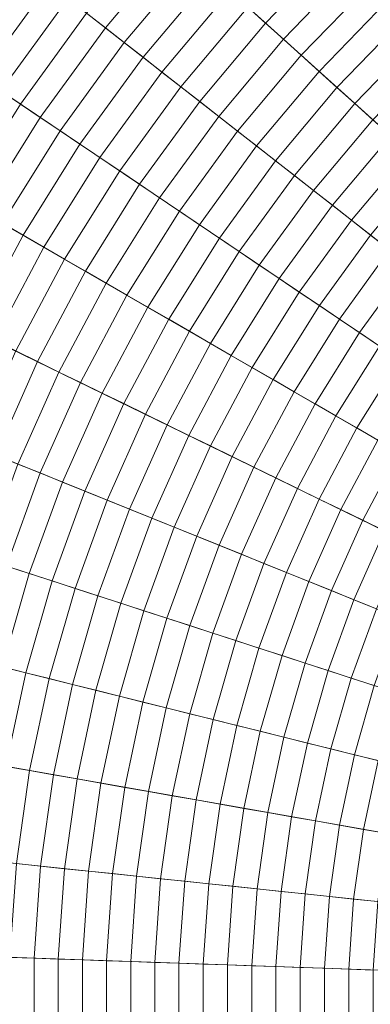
# Model space of a CAD drawing. Header units: centimetres. Extents: x -3.01 to 4.18, y -6.48 to 0.72.
# Tile 182 of 256: x -1 to -0.58, y -2.88 to -1.72. Entities that reach past the tile are written whole.
import ezdxf

# ---------------------------------------------------------------- set-up
doc = ezdxf.new("R2010")
doc.units = ezdxf.units.CM
doc.header["$LTSCALE"] = 2.54
doc.layers.add('Lucido design-1', color=7, linetype='Continuous')

# ---------------------------------------------------------------- blocks, each defined once
blk = doc.blocks.new('Gruppo-1')
at = {"color": 142, "linetype": 'Continuous', "lineweight": 9}
for points in [[(-0.4056, 0.5783, -13.7023), (-0.6444, 0.5007, -13.7023), (0.5856, -2.8789, -13.7023), (0.5858, -2.8788, -13.7023)], [(-0.6444, 0.5007, -13.7023), (-0.8773, 0.4066, -13.7023), (0.5855, -2.8789, -13.7023), (0.5856, -2.8789, -13.7023)], [(-0.8773, 0.4066, -13.7023), (-1.1031, 0.2965, -13.7023), (0.5853, -2.879, -13.7023), (0.5855, -2.8789, -13.7023)], [(-1.1031, 0.2965, -13.7023), (-1.3206, 0.1709, -13.7023), (0.5852, -2.8791, -13.7023), (0.5853, -2.879, -13.7023)], [(-1.3206, 0.1709, -13.7023), (-1.5289, 0.0305, -13.7023), (0.5851, -2.8791, -13.7023), (0.5852, -2.8791, -13.7023)], [(-1.5289, 0.0305, -13.7023), (-1.7268, -0.1242, -13.7023), (0.585, -2.8792, -13.7023), (0.5851, -2.8791, -13.7023)], [(-1.7268, -0.1242, -13.7023), (-1.9135, -0.2923, -13.7023), (0.5849, -2.8793, -13.7023), (0.585, -2.8792, -13.7023)], [(-1.9135, -0.2923, -13.7023), (-2.0879, -0.4729, -13.7023), (0.5848, -2.8795, -13.7023), (0.5849, -2.8793, -13.7023)], [(-2.0879, -0.4729, -13.7023), (-2.2494, -0.6654, -13.7023), (0.5847, -2.8796, -13.7023), (0.5848, -2.8795, -13.7023)], [(-2.2494, -0.6654, -13.7023), (-2.397, -0.8686, -13.7023), (0.5846, -2.8797, -13.7023), (0.5847, -2.8796, -13.7023)], [(-2.397, -0.8686, -13.7023), (-2.5301, -1.0816, -13.7023), (0.5845, -2.8798, -13.7023), (0.5846, -2.8797, -13.7023)], [(-2.5301, -1.0816, -13.7023), (-2.6481, -1.3034, -13.7023), (0.5844, -2.88, -13.7023), (0.5845, -2.8798, -13.7023)], [(-2.6481, -1.3034, -13.7023), (-2.7502, -1.5328, -13.7023), (0.5844, -2.8801, -13.7023), (0.5844, -2.88, -13.7023)], [(-2.7502, -1.5328, -13.7023), (-2.8361, -1.7689, -13.7023), (0.5843, -2.8802, -13.7023), (0.5844, -2.8801, -13.7023)], [(-1.0597, -1.5949, -16.6921), (-1.1454, -1.7128, -16.6921), (-1.0625, -1.7688, -16.6921), (-0.9809, -1.6565, -16.6921)], [(-0.8093, -1.6243, -12.842), (-0.8935, -1.7247, -12.842), (-0.9158, -1.7073, -12.8491), (-0.8303, -1.6053, -12.8491)], [(-0.6197, -1.632, -12.8078), (-0.7039, -1.7192, -12.8078), (-0.725, -1.7001, -12.8145), (-0.6394, -1.6115, -12.8145)], [(-0.7882, -1.6432, -12.835), (-0.8712, -1.7421, -12.835), (-0.8935, -1.7247, -12.842), (-0.8093, -1.6243, -12.842)], [(-0.6, -1.6524, -12.8013), (-0.6828, -1.7382, -12.8013), (-0.7039, -1.7192, -12.8078), (-0.6197, -1.632, -12.8078)], [(-0.9826, -1.6551, -12.8711), (-1.0643, -1.7675, -12.8711), (-1.0877, -1.7518, -12.8786), (-1.0048, -1.6377, -12.8786)], [(-0.7672, -1.6622, -12.828), (-0.8489, -1.7596, -12.828), (-0.8712, -1.7421, -12.835), (-0.7882, -1.6432, -12.835)], [(-0.9935, -1.6466, -15.0216), (-1.0758, -1.7598, -15.0216), (-1.0778, -1.7584, -15.01), (-0.9955, -1.645, -15.01)], [(-0.9917, -1.648, -15.0333), (-1.0739, -1.761, -15.0333), (-1.0758, -1.7598, -15.0216), (-0.9935, -1.6466, -15.0216)], [(-0.99, -1.6493, -15.0449), (-1.0721, -1.7622, -15.0449), (-1.0739, -1.761, -15.0333), (-0.9917, -1.648, -15.0333)], [(-0.9885, -1.6505, -15.0566), (-1.0705, -1.7633, -15.0566), (-1.0721, -1.7622, -15.0449), (-0.99, -1.6493, -15.0449)], [(-0.9871, -1.6516, -15.0683), (-1.069, -1.7644, -15.0683), (-1.0705, -1.7633, -15.0566), (-0.9885, -1.6505, -15.0566)], [(-0.9858, -1.6526, -15.08), (-1.0676, -1.7653, -15.08), (-1.069, -1.7644, -15.0683), (-0.9871, -1.6516, -15.0683)], [(-0.9846, -1.6535, -15.0918), (-1.0664, -1.7661, -15.0918), (-1.0676, -1.7653, -15.08), (-0.9858, -1.6526, -15.08)], [(-0.9835, -1.6544, -15.1035), (-1.0653, -1.7669, -15.1035), (-1.0664, -1.7661, -15.0918), (-0.9846, -1.6535, -15.0918)], [(-0.9826, -1.6551, -15.1153), (-1.0643, -1.7675, -15.1153), (-1.0653, -1.7669, -15.1035), (-0.9835, -1.6544, -15.1035)], [(-0.9818, -1.6557, -15.1271), (-1.0635, -1.7681, -15.1271), (-1.0643, -1.7675, -15.1153), (-0.9826, -1.6551, -15.1153)], [(-0.9604, -1.6725, -12.8637), (-1.0409, -1.7833, -12.8637), (-1.0643, -1.7675, -12.8711), (-0.9826, -1.6551, -12.8711)], [(-0.5802, -1.6729, -12.7948), (-0.6616, -1.7572, -12.7948), (-0.6828, -1.7382, -12.8013), (-0.6, -1.6524, -12.8013)], [(-0.9812, -1.6562, -15.1389), (-1.0628, -1.7685, -15.1389), (-1.0635, -1.7681, -15.1271), (-0.9818, -1.6557, -15.1271)], [(-0.9812, -1.6562, -15.139), (-1.0628, -1.7685, -15.139), (-1.0628, -1.7685, -15.1389), (-0.9812, -1.6562, -15.1389)], [(-0.9812, -1.6562, -15.1391), (-1.0628, -1.7685, -15.1391), (-1.0628, -1.7685, -15.139), (-0.9812, -1.6562, -15.139)], [(-0.9811, -1.6562, -15.1393), (-1.0628, -1.7686, -15.1393), (-1.0628, -1.7685, -15.1391), (-0.9812, -1.6562, -15.1391)], [(-0.9811, -1.6562, -15.1394), (-1.0628, -1.7686, -15.1394), (-1.0628, -1.7686, -15.1393), (-0.9811, -1.6562, -15.1393)], [(-0.9811, -1.6562, -15.1395), (-1.0627, -1.7686, -15.1395), (-1.0628, -1.7686, -15.1394), (-0.9811, -1.6562, -15.1394)], [(-0.9811, -1.6562, -15.1396), (-1.0627, -1.7686, -15.1396), (-1.0627, -1.7686, -15.1395), (-0.9811, -1.6562, -15.1395)], [(-0.9811, -1.6562, -15.1397), (-1.0627, -1.7686, -15.1397), (-1.0627, -1.7686, -15.1396), (-0.9811, -1.6562, -15.1396)], [(-0.9811, -1.6562, -15.1398), (-1.0627, -1.7686, -15.1398), (-1.0627, -1.7686, -15.1397), (-0.9811, -1.6562, -15.1397)], [(-0.9811, -1.6562, -15.1399), (-1.0627, -1.7686, -15.1399), (-1.0627, -1.7686, -15.1398), (-0.9811, -1.6562, -15.1398)], [(-0.9811, -1.6563, -15.14), (-1.0627, -1.7686, -15.14), (-1.0627, -1.7686, -15.1399), (-0.9811, -1.6562, -15.1399)], [(-0.9811, -1.6563, -15.1401), (-1.0627, -1.7686, -15.1401), (-1.0627, -1.7686, -15.14), (-0.9811, -1.6563, -15.14)], [(-0.9811, -1.6563, -15.1402), (-1.0627, -1.7686, -15.1402), (-1.0627, -1.7686, -15.1401), (-0.9811, -1.6563, -15.1401)], [(-0.9811, -1.6563, -15.1403), (-1.0627, -1.7686, -15.1403), (-1.0627, -1.7686, -15.1402), (-0.9811, -1.6563, -15.1402)], [(-0.9811, -1.6563, -15.1404), (-1.0627, -1.7686, -15.1404), (-1.0627, -1.7686, -15.1403), (-0.9811, -1.6563, -15.1403)], [(-0.9811, -1.6563, -15.1405), (-1.0627, -1.7686, -15.1405), (-1.0627, -1.7686, -15.1404), (-0.9811, -1.6563, -15.1404)], [(-0.9811, -1.6563, -15.1406), (-1.0627, -1.7686, -15.1406), (-1.0627, -1.7686, -15.1405), (-0.9811, -1.6563, -15.1405)], [(-0.9811, -1.6563, -15.1407), (-1.0627, -1.7686, -15.1407), (-1.0627, -1.7686, -15.1406), (-0.9811, -1.6563, -15.1406)], [(-0.9811, -1.6563, -15.1408), (-1.0627, -1.7686, -15.1408), (-1.0627, -1.7686, -15.1407), (-0.9811, -1.6563, -15.1407)], [(-0.9811, -1.6563, -15.1409), (-1.0627, -1.7686, -15.1409), (-1.0627, -1.7686, -15.1408), (-0.9811, -1.6563, -15.1408)], [(-0.9811, -1.6563, -15.141), (-1.0627, -1.7686, -15.141), (-1.0627, -1.7686, -15.1409), (-0.9811, -1.6563, -15.1409)], [(-0.9811, -1.6563, -15.1412), (-1.0627, -1.7686, -15.1412), (-1.0627, -1.7686, -15.141), (-0.9811, -1.6563, -15.141)], [(-0.9811, -1.6563, -15.1413), (-1.0627, -1.7686, -15.1413), (-1.0627, -1.7686, -15.1412), (-0.9811, -1.6563, -15.1412)], [(-0.981, -1.6563, -15.1414), (-1.0627, -1.7686, -15.1414), (-1.0627, -1.7686, -15.1413), (-0.9811, -1.6563, -15.1413)], [(-0.981, -1.6563, -15.1415), (-1.0626, -1.7686, -15.1415), (-1.0627, -1.7686, -15.1414), (-0.981, -1.6563, -15.1414)], [(-0.981, -1.6563, -15.1416), (-1.0626, -1.7686, -15.1416), (-1.0626, -1.7686, -15.1415), (-0.981, -1.6563, -15.1415)], [(-0.981, -1.6563, -15.1417), (-1.0626, -1.7686, -15.1417), (-1.0626, -1.7686, -15.1416), (-0.981, -1.6563, -15.1416)], [(-0.981, -1.6563, -15.1418), (-1.0626, -1.7686, -15.1418), (-1.0626, -1.7686, -15.1417), (-0.981, -1.6563, -15.1417)], [(-0.981, -1.6563, -15.1419), (-1.0626, -1.7686, -15.1419), (-1.0626, -1.7686, -15.1418), (-0.981, -1.6563, -15.1418)], [(-0.981, -1.6563, -15.142), (-1.0626, -1.7686, -15.142), (-1.0626, -1.7686, -15.1419), (-0.981, -1.6563, -15.1419)], [(-0.981, -1.6563, -15.1421), (-1.0626, -1.7687, -15.1421), (-1.0626, -1.7686, -15.142), (-0.981, -1.6563, -15.142)], [(-0.981, -1.6563, -15.1422), (-1.0626, -1.7687, -15.1422), (-1.0626, -1.7687, -15.1421), (-0.981, -1.6563, -15.1421)], [(-0.981, -1.6563, -15.1423), (-1.0626, -1.7687, -15.1423), (-1.0626, -1.7687, -15.1422), (-0.981, -1.6563, -15.1422)], [(-0.9809, -1.6565, -15.2504), (-1.0625, -1.7688, -15.2504), (-1.0626, -1.7687, -15.1423), (-0.981, -1.6563, -15.1423)], [(-0.9809, -1.6565, -16.6921), (-1.0625, -1.7688, -16.6921), (-1.0625, -1.7688, -15.2504), (-0.9809, -1.6565, -15.2504)], [(-0.7461, -1.6811, -12.8212), (-0.8265, -1.777, -12.8212), (-0.8489, -1.7596, -12.828), (-0.7672, -1.6622, -12.828)], [(-0.9381, -1.6898, -12.8564), (-1.0175, -1.7991, -12.8564), (-1.0409, -1.7833, -12.8637), (-0.9604, -1.6725, -12.8637)], [(-0.5604, -1.6934, -12.7885), (-0.6404, -1.7763, -12.7885), (-0.6616, -1.7572, -12.7948), (-0.5802, -1.6729, -12.7948)], [(-0.9158, -1.7073, -12.8491), (-0.994, -1.8149, -12.8491), (-1.0175, -1.7991, -12.8564), (-0.9381, -1.6898, -12.8564)], [(-0.725, -1.7001, -12.8145), (-0.8042, -1.7945, -12.8145), (-0.8265, -1.777, -12.8212), (-0.7461, -1.6811, -12.8212)], [(-0.7039, -1.7192, -12.8078), (-0.7818, -1.812, -12.8078), (-0.8042, -1.7945, -12.8145), (-0.725, -1.7001, -12.8145)], [(-0.5406, -1.7139, -12.7823), (-0.6193, -1.7953, -12.7823), (-0.6404, -1.7763, -12.7885), (-0.5604, -1.6934, -12.7885)], [(-0.8935, -1.7247, -12.842), (-0.9706, -1.8307, -12.842), (-0.994, -1.8149, -12.8491), (-0.9158, -1.7073, -12.8491)], [(-0.8712, -1.7421, -12.835), (-0.9471, -1.8466, -12.835), (-0.9706, -1.8307, -12.842), (-0.8935, -1.7247, -12.842)], [(-0.6828, -1.7382, -12.8013), (-0.7594, -1.8295, -12.8013), (-0.7818, -1.812, -12.8078), (-0.7039, -1.7192, -12.8078)], [(-0.5208, -1.7344, -12.7761), (-0.5981, -1.8144, -12.7761), (-0.6193, -1.7953, -12.7823), (-0.5406, -1.7139, -12.7823)], [(-0.501, -1.7549, -12.7701), (-0.5769, -1.8335, -12.7701), (-0.5981, -1.8144, -12.7761), (-0.5208, -1.7344, -12.7761)], [(-0.8489, -1.7596, -12.828), (-0.9236, -1.8624, -12.828), (-0.9471, -1.8466, -12.835), (-0.8712, -1.7421, -12.835)], [(-0.6616, -1.7572, -12.7948), (-0.737, -1.847, -12.7948), (-0.7594, -1.8295, -12.8013), (-0.6828, -1.7382, -12.8013)], [(-0.8265, -1.777, -12.8212), (-0.9001, -1.8783, -12.8212), (-0.9236, -1.8624, -12.828), (-0.8489, -1.7596, -12.828)], [(-0.6404, -1.7763, -12.7885), (-0.7145, -1.8645, -12.7885), (-0.737, -1.847, -12.7948), (-0.6616, -1.7572, -12.7948)], [(-2.8361, -1.7689, -13.7023), (-2.9054, -2.0103, -13.7023), (0.5843, -2.8804, -13.7023), (0.5843, -2.8802, -13.7023)], [(-0.8042, -1.7945, -12.8145), (-0.8766, -1.8941, -12.8145), (-0.9001, -1.8783, -12.8212), (-0.8265, -1.777, -12.8212)], [(-0.6193, -1.7953, -12.7823), (-0.6921, -1.8821, -12.7823), (-0.7145, -1.8645, -12.7885), (-0.6404, -1.7763, -12.7885)], [(-0.7818, -1.812, -12.8078), (-0.853, -1.91, -12.8078), (-0.8766, -1.8941, -12.8145), (-0.8042, -1.7945, -12.8145)], [(-0.5981, -1.8144, -12.7761), (-0.6696, -1.8996, -12.7761), (-0.6921, -1.8821, -12.7823), (-0.6193, -1.7953, -12.7823)], [(-0.994, -1.8149, -12.8491), (-1.0646, -1.9277, -12.8491), (-1.089, -1.9136, -12.8564), (-1.0175, -1.7991, -12.8564)], [(-0.9706, -1.8307, -12.842), (-1.0401, -1.9419, -12.842), (-1.0646, -1.9277, -12.8491), (-0.994, -1.8149, -12.8491)], [(-0.7594, -1.8295, -12.8013), (-0.8294, -1.9259, -12.8013), (-0.853, -1.91, -12.8078), (-0.7818, -1.812, -12.8078)], [(-0.5769, -1.8335, -12.7701), (-0.6471, -1.9172, -12.7701), (-0.6696, -1.8996, -12.7761), (-0.5981, -1.8144, -12.7761)], [(-0.737, -1.847, -12.7948), (-0.8059, -1.9418, -12.7948), (-0.8294, -1.9259, -12.8013), (-0.7594, -1.8295, -12.8013)], [(-0.9471, -1.8466, -12.835), (-1.0155, -1.956, -12.835), (-1.0401, -1.9419, -12.842), (-0.9706, -1.8307, -12.842)], [(-0.5556, -1.8526, -12.7641), (-0.6246, -1.9348, -12.7641), (-0.6471, -1.9172, -12.7701), (-0.5769, -1.8335, -12.7701)], [(-0.9236, -1.8624, -12.828), (-0.991, -1.9702, -12.828), (-1.0155, -1.956, -12.835), (-0.9471, -1.8466, -12.835)], [(-0.7145, -1.8645, -12.7885), (-0.7822, -1.9578, -12.7885), (-0.8059, -1.9418, -12.7948), (-0.737, -1.847, -12.7948)], [(-0.5344, -1.8718, -12.7583), (-0.6021, -1.9524, -12.7583), (-0.6246, -1.9348, -12.7641), (-0.5556, -1.8526, -12.7641)], [(-0.9001, -1.8783, -12.8212), (-0.9664, -1.9844, -12.8212), (-0.991, -1.9702, -12.828), (-0.9236, -1.8624, -12.828)], [(-0.6921, -1.8821, -12.7823), (-0.7586, -1.9737, -12.7823), (-0.7822, -1.9578, -12.7885), (-0.7145, -1.8645, -12.7885)], [(-0.5131, -1.8909, -12.7525), (-0.5795, -1.97, -12.7525), (-0.6021, -1.9524, -12.7583), (-0.5344, -1.8718, -12.7583)], [(-0.8766, -1.8941, -12.8145), (-0.9418, -1.9986, -12.8145), (-0.9664, -1.9844, -12.8212), (-0.9001, -1.8783, -12.8212)], [(-0.6696, -1.8996, -12.7761), (-0.735, -1.9897, -12.7761), (-0.7586, -1.9737, -12.7823), (-0.6921, -1.8821, -12.7823)], [(-0.853, -1.91, -12.8078), (-0.9172, -2.0128, -12.8078), (-0.9418, -1.9986, -12.8145), (-0.8766, -1.8941, -12.8145)], [(-0.6471, -1.9172, -12.7701), (-0.7113, -2.0056, -12.7701), (-0.735, -1.9897, -12.7761), (-0.6696, -1.8996, -12.7761)], [(-0.8294, -1.9259, -12.8013), (-0.8926, -2.027, -12.8013), (-0.9172, -2.0128, -12.8078), (-0.853, -1.91, -12.8078)], [(-0.6246, -1.9348, -12.7641), (-0.6876, -2.0216, -12.7641), (-0.7113, -2.0056, -12.7701), (-0.6471, -1.9172, -12.7701)], [(-0.8059, -1.9418, -12.7948), (-0.868, -2.0412, -12.7948), (-0.8926, -2.027, -12.8013), (-0.8294, -1.9259, -12.8013)], [(-0.6021, -1.9524, -12.7583), (-0.6639, -2.0376, -12.7583), (-0.6876, -2.0216, -12.7641), (-0.6246, -1.9348, -12.7641)], [(-0.7822, -1.9578, -12.7885), (-0.8433, -2.0555, -12.7885), (-0.868, -2.0412, -12.7948), (-0.8059, -1.9418, -12.7948)], [(-0.991, -1.9702, -12.828), (-1.0507, -2.0825, -12.828), (-1.0761, -2.07, -12.835), (-1.0155, -1.956, -12.835)], [(-0.7586, -1.9737, -12.7823), (-0.8186, -2.0697, -12.7823), (-0.8433, -2.0555, -12.7885), (-0.7822, -1.9578, -12.7885)], [(-0.5795, -1.97, -12.7525), (-0.6402, -2.0536, -12.7525), (-0.6639, -2.0376, -12.7583), (-0.6021, -1.9524, -12.7583)], [(-0.9664, -1.9844, -12.8212), (-1.0252, -2.0949, -12.8212), (-1.0507, -2.0825, -12.828), (-0.991, -1.9702, -12.828)], [(-0.557, -1.9876, -12.7469), (-0.6165, -2.0696, -12.7469), (-0.6402, -2.0536, -12.7525), (-0.5795, -1.97, -12.7525)], [(-0.735, -1.9897, -12.7761), (-0.7939, -2.084, -12.7761), (-0.8186, -2.0697, -12.7823), (-0.7586, -1.9737, -12.7823)], [(-0.9418, -1.9986, -12.8145), (-0.9997, -2.1073, -12.8145), (-1.0252, -2.0949, -12.8212), (-0.9664, -1.9844, -12.8212)], [(-0.7113, -2.0056, -12.7701), (-0.7692, -2.0983, -12.7701), (-0.7939, -2.084, -12.7761), (-0.735, -1.9897, -12.7761)], [(-0.5344, -2.0053, -12.7413), (-0.5927, -2.0856, -12.7413), (-0.6165, -2.0696, -12.7469), (-0.557, -1.9876, -12.7469)], [(-0.9172, -2.0128, -12.8078), (-0.9741, -2.1198, -12.8078), (-0.9997, -2.1073, -12.8145), (-0.9418, -1.9986, -12.8145)], [(-2.9054, -2.0103, -13.7023), (-2.9576, -2.256, -13.7023), (0.5842, -2.8805, -13.7023), (0.5843, -2.8804, -13.7023)], [(-0.8926, -2.027, -12.8013), (-0.9486, -2.1323, -12.8013), (-0.9741, -2.1198, -12.8078), (-0.9172, -2.0128, -12.8078)], [(-0.6876, -2.0216, -12.7641), (-0.7445, -2.1125, -12.7641), (-0.7692, -2.0983, -12.7701), (-0.7113, -2.0056, -12.7701)], [(-0.5118, -2.0229, -12.7359), (-0.569, -2.1016, -12.7359), (-0.5927, -2.0856, -12.7413), (-0.5344, -2.0053, -12.7413)], [(-0.868, -2.0412, -12.7948), (-0.923, -2.1447, -12.7948), (-0.9486, -2.1323, -12.8013), (-0.8926, -2.027, -12.8013)], [(-0.6639, -2.0376, -12.7583), (-0.7197, -2.1268, -12.7583), (-0.7445, -2.1125, -12.7641), (-0.6876, -2.0216, -12.7641)], [(-0.6402, -2.0536, -12.7525), (-0.6949, -2.1411, -12.7525), (-0.7197, -2.1268, -12.7583), (-0.6639, -2.0376, -12.7583)], [(-0.8433, -2.0555, -12.7885), (-0.8974, -2.1572, -12.7885), (-0.923, -2.1447, -12.7948), (-0.868, -2.0412, -12.7948)], [(-0.8186, -2.0697, -12.7823), (-0.8718, -2.1697, -12.7823), (-0.8974, -2.1572, -12.7885), (-0.8433, -2.0555, -12.7885)], [(-0.6165, -2.0696, -12.7469), (-0.6701, -2.1555, -12.7469), (-0.6949, -2.1411, -12.7525), (-0.6402, -2.0536, -12.7525)], [(-0.7939, -2.084, -12.7761), (-0.8461, -2.1822, -12.7761), (-0.8718, -2.1697, -12.7823), (-0.8186, -2.0697, -12.7823)], [(-0.5927, -2.0856, -12.7413), (-0.6453, -2.1698, -12.7413), (-0.6701, -2.1555, -12.7469), (-0.6165, -2.0696, -12.7469)], [(-0.7692, -2.0983, -12.7701), (-0.8205, -2.1947, -12.7701), (-0.8461, -2.1822, -12.7761), (-0.7939, -2.084, -12.7761)], [(-0.569, -2.1016, -12.7359), (-0.6205, -2.1841, -12.7359), (-0.6453, -2.1698, -12.7413), (-0.5927, -2.0856, -12.7413)], [(-0.7445, -2.1125, -12.7641), (-0.7948, -2.2073, -12.7641), (-0.8205, -2.1947, -12.7701), (-0.7692, -2.0983, -12.7701)], [(-0.9741, -2.1198, -12.8078), (-1.0234, -2.2305, -12.8078), (-1.0498, -2.2199, -12.8145), (-0.9997, -2.1073, -12.8145)], [(-0.5452, -2.1177, -12.7305), (-0.5957, -2.1984, -12.7305), (-0.6205, -2.1841, -12.7359), (-0.569, -2.1016, -12.7359)], [(-0.9486, -2.1323, -12.8013), (-0.9971, -2.2412, -12.8013), (-1.0234, -2.2305, -12.8078), (-0.9741, -2.1198, -12.8078)], [(-0.7197, -2.1268, -12.7583), (-0.7691, -2.2198, -12.7583), (-0.7948, -2.2073, -12.7641), (-0.7445, -2.1125, -12.7641)], [(-0.5214, -2.1337, -12.7253), (-0.5708, -2.2128, -12.7253), (-0.5957, -2.1984, -12.7305), (-0.5452, -2.1177, -12.7305)], [(-0.923, -2.1447, -12.7948), (-0.9707, -2.2518, -12.7948), (-0.9971, -2.2412, -12.8013), (-0.9486, -2.1323, -12.8013)], [(-0.6949, -2.1411, -12.7525), (-0.7434, -2.2323, -12.7525), (-0.7691, -2.2198, -12.7583), (-0.7197, -2.1268, -12.7583)], [(-0.8974, -2.1572, -12.7885), (-0.9443, -2.2625, -12.7885), (-0.9707, -2.2518, -12.7948), (-0.923, -2.1447, -12.7948)], [(-0.6701, -2.1555, -12.7469), (-0.7177, -2.2449, -12.7469), (-0.7434, -2.2323, -12.7525), (-0.6949, -2.1411, -12.7525)], [(-0.6453, -2.1698, -12.7413), (-0.6919, -2.2574, -12.7413), (-0.7177, -2.2449, -12.7469), (-0.6701, -2.1555, -12.7469)], [(-0.8718, -2.1697, -12.7823), (-0.9178, -2.2732, -12.7823), (-0.9443, -2.2625, -12.7885), (-0.8974, -2.1572, -12.7885)], [(-0.8461, -2.1822, -12.7761), (-0.8914, -2.2838, -12.7761), (-0.9178, -2.2732, -12.7823), (-0.8718, -2.1697, -12.7823)], [(-0.6205, -2.1841, -12.7359), (-0.6662, -2.27, -12.7359), (-0.6919, -2.2574, -12.7413), (-0.6453, -2.1698, -12.7413)], [(-0.8205, -2.1947, -12.7701), (-0.8649, -2.2945, -12.7701), (-0.8914, -2.2838, -12.7761), (-0.8461, -2.1822, -12.7761)], [(-0.5957, -2.1984, -12.7305), (-0.6404, -2.2826, -12.7305), (-0.6662, -2.27, -12.7359), (-0.6205, -2.1841, -12.7359)], [(-0.7948, -2.2073, -12.7641), (-0.8384, -2.3052, -12.7641), (-0.8649, -2.2945, -12.7701), (-0.8205, -2.1947, -12.7701)], [(-0.5708, -2.2128, -12.7253), (-0.6146, -2.2951, -12.7253), (-0.6404, -2.2826, -12.7305), (-0.5957, -2.1984, -12.7305)], [(-0.7691, -2.2198, -12.7583), (-0.8119, -2.3159, -12.7583), (-0.8384, -2.3052, -12.7641), (-0.7948, -2.2073, -12.7641)], [(-0.546, -2.2272, -12.7201), (-0.5888, -2.3077, -12.7201), (-0.6146, -2.2951, -12.7253), (-0.5708, -2.2128, -12.7253)], [(-0.7434, -2.2323, -12.7525), (-0.7854, -2.3267, -12.7525), (-0.8119, -2.3159, -12.7583), (-0.7691, -2.2198, -12.7583)], [(-0.7177, -2.2449, -12.7469), (-0.7589, -2.3374, -12.7469), (-0.7854, -2.3267, -12.7525), (-0.7434, -2.2323, -12.7525)], [(-0.5211, -2.2415, -12.7151), (-0.563, -2.3203, -12.7151), (-0.5888, -2.3077, -12.7201), (-0.546, -2.2272, -12.7201)], [(-0.9707, -2.2518, -12.7948), (-1.0108, -2.362, -12.7948), (-1.0378, -2.3532, -12.8013), (-0.9971, -2.2412, -12.8013)], [(-0.6919, -2.2574, -12.7413), (-0.7323, -2.3481, -12.7413), (-0.7589, -2.3374, -12.7469), (-0.7177, -2.2449, -12.7469)], [(-2.9576, -2.256, -13.7023), (-2.9926, -2.5047, -13.7023), (0.5842, -2.8807, -13.7023), (0.5842, -2.8805, -13.7023)], [(-0.9443, -2.2625, -12.7885), (-0.9837, -2.3708, -12.7885), (-1.0108, -2.362, -12.7948), (-0.9707, -2.2518, -12.7948)], [(-0.6662, -2.27, -12.7359), (-0.7058, -2.3589, -12.7359), (-0.7323, -2.3481, -12.7413), (-0.6919, -2.2574, -12.7413)], [(-0.9178, -2.2732, -12.7823), (-0.9566, -2.3796, -12.7823), (-0.9837, -2.3708, -12.7885), (-0.9443, -2.2625, -12.7885)], [(-0.8914, -2.2838, -12.7761), (-0.9294, -2.3884, -12.7761), (-0.9566, -2.3796, -12.7823), (-0.9178, -2.2732, -12.7823)], [(-0.6404, -2.2826, -12.7305), (-0.6792, -2.3696, -12.7305), (-0.7058, -2.3589, -12.7359), (-0.6662, -2.27, -12.7359)], [(-0.8649, -2.2945, -12.7701), (-0.9023, -2.3972, -12.7701), (-0.9294, -2.3884, -12.7761), (-0.8914, -2.2838, -12.7761)], [(-0.6146, -2.2951, -12.7253), (-0.6525, -2.3803, -12.7253), (-0.6792, -2.3696, -12.7305), (-0.6404, -2.2826, -12.7305)], [(-0.8384, -2.3052, -12.7641), (-0.8751, -2.406, -12.7641), (-0.9023, -2.3972, -12.7701), (-0.8649, -2.2945, -12.7701)], [(-0.5888, -2.3077, -12.7201), (-0.6259, -2.3911, -12.7201), (-0.6525, -2.3803, -12.7253), (-0.6146, -2.2951, -12.7253)], [(-0.8119, -2.3159, -12.7583), (-0.8479, -2.4149, -12.7583), (-0.8751, -2.406, -12.7641), (-0.8384, -2.3052, -12.7641)], [(-0.563, -2.3203, -12.7151), (-0.5993, -2.4019, -12.7151), (-0.6259, -2.3911, -12.7201), (-0.5888, -2.3077, -12.7201)], [(-0.7854, -2.3267, -12.7525), (-0.8207, -2.4237, -12.7525), (-0.8479, -2.4149, -12.7583), (-0.8119, -2.3159, -12.7583)], [(-0.7589, -2.3374, -12.7469), (-0.7935, -2.4325, -12.7469), (-0.8207, -2.4237, -12.7525), (-0.7854, -2.3267, -12.7525)], [(-0.5371, -2.3329, -12.7101), (-0.5726, -2.4126, -12.7101), (-0.5993, -2.4019, -12.7151), (-0.563, -2.3203, -12.7151)], [(-0.7323, -2.3481, -12.7413), (-0.7663, -2.4414, -12.7413), (-0.7935, -2.4325, -12.7469), (-0.7589, -2.3374, -12.7469)], [(-0.7058, -2.3589, -12.7359), (-0.739, -2.4503, -12.7359), (-0.7663, -2.4414, -12.7413), (-0.7323, -2.3481, -12.7413)], [(-0.9837, -2.3708, -12.7885), (-1.0154, -2.4815, -12.7885), (-1.0431, -2.4746, -12.7948), (-1.0108, -2.362, -12.7948)], [(-0.6792, -2.3696, -12.7305), (-0.7117, -2.4591, -12.7305), (-0.739, -2.4503, -12.7359), (-0.7058, -2.3589, -12.7359)], [(-0.9566, -2.3796, -12.7823), (-0.9878, -2.4884, -12.7823), (-1.0154, -2.4815, -12.7885), (-0.9837, -2.3708, -12.7885)], [(-0.6525, -2.3803, -12.7253), (-0.6844, -2.468, -12.7253), (-0.7117, -2.4591, -12.7305), (-0.6792, -2.3696, -12.7305)], [(-0.9294, -2.3884, -12.7761), (-0.9601, -2.4953, -12.7761), (-0.9878, -2.4884, -12.7823), (-0.9566, -2.3796, -12.7823)], [(-0.9023, -2.3972, -12.7701), (-0.9324, -2.5022, -12.7701), (-0.9601, -2.4953, -12.7761), (-0.9294, -2.3884, -12.7761)], [(-0.6259, -2.3911, -12.7201), (-0.6571, -2.4769, -12.7201), (-0.6844, -2.468, -12.7253), (-0.6525, -2.3803, -12.7253)], [(-0.8751, -2.406, -12.7641), (-0.9047, -2.5091, -12.7641), (-0.9324, -2.5022, -12.7701), (-0.9023, -2.3972, -12.7701)], [(-0.5993, -2.4019, -12.7151), (-0.6298, -2.4857, -12.7151), (-0.6571, -2.4769, -12.7201), (-0.6259, -2.3911, -12.7201)], [(-0.8479, -2.4149, -12.7583), (-0.877, -2.5161, -12.7583), (-0.9047, -2.5091, -12.7641), (-0.8751, -2.406, -12.7641)], [(-0.5726, -2.4126, -12.7101), (-0.6025, -2.4946, -12.7101), (-0.6298, -2.4857, -12.7151), (-0.5993, -2.4019, -12.7151)], [(-0.5459, -2.4234, -12.7053), (-0.5751, -2.5035, -12.7053), (-0.6025, -2.4946, -12.7101), (-0.5726, -2.4126, -12.7101)], [(-0.8207, -2.4237, -12.7525), (-0.8492, -2.523, -12.7525), (-0.877, -2.5161, -12.7583), (-0.8479, -2.4149, -12.7583)], [(-0.7935, -2.4325, -12.7469), (-0.8214, -2.5299, -12.7469), (-0.8492, -2.523, -12.7525), (-0.8207, -2.4237, -12.7525)], [(-0.7663, -2.4414, -12.7413), (-0.7936, -2.5368, -12.7413), (-0.8214, -2.5299, -12.7469), (-0.7935, -2.4325, -12.7469)], [(-0.739, -2.4503, -12.7359), (-0.7658, -2.5438, -12.7359), (-0.7936, -2.5368, -12.7413), (-0.7663, -2.4414, -12.7413)], [(-0.7117, -2.4591, -12.7305), (-0.738, -2.5507, -12.7305), (-0.7658, -2.5438, -12.7359), (-0.739, -2.4503, -12.7359)], [(-0.6844, -2.468, -12.7253), (-0.7102, -2.5576, -12.7253), (-0.738, -2.5507, -12.7305), (-0.7117, -2.4591, -12.7305)], [(-0.6571, -2.4769, -12.7201), (-0.6823, -2.5646, -12.7201), (-0.7102, -2.5576, -12.7253), (-0.6844, -2.468, -12.7253)], [(-0.9878, -2.4884, -12.7823), (-1.0113, -2.5992, -12.7823), (-1.0394, -2.5942, -12.7885), (-1.0154, -2.4815, -12.7885)], [(-0.6298, -2.4857, -12.7151), (-0.6544, -2.5715, -12.7151), (-0.6823, -2.5646, -12.7201), (-0.6571, -2.4769, -12.7201)], [(-0.9601, -2.4953, -12.7761), (-0.9832, -2.6041, -12.7761), (-1.0113, -2.5992, -12.7823), (-0.9878, -2.4884, -12.7823)], [(-0.6025, -2.4946, -12.7101), (-0.6265, -2.5785, -12.7101), (-0.6544, -2.5715, -12.7151), (-0.6298, -2.4857, -12.7151)], [(-0.5751, -2.5035, -12.7053), (-0.5986, -2.5855, -12.7053), (-0.6265, -2.5785, -12.7101), (-0.6025, -2.4946, -12.7101)], [(-2.9926, -2.5047, -13.7023), (-3.0101, -2.7553, -13.7023), (0.5842, -2.8808, -13.7023), (0.5842, -2.8807, -13.7023)], [(-0.9324, -2.5022, -12.7701), (-0.9551, -2.6091, -12.7701), (-0.9832, -2.6041, -12.7761), (-0.9601, -2.4953, -12.7761)], [(-0.9047, -2.5091, -12.7641), (-0.927, -2.6141, -12.7641), (-0.9551, -2.6091, -12.7701), (-0.9324, -2.5022, -12.7701)], [(-0.5477, -2.5124, -12.7005), (-0.5707, -2.5924, -12.7005), (-0.5986, -2.5855, -12.7053), (-0.5751, -2.5035, -12.7053)], [(-0.877, -2.5161, -12.7583), (-0.8988, -2.619, -12.7583), (-0.927, -2.6141, -12.7641), (-0.9047, -2.5091, -12.7641)], [(-0.8492, -2.523, -12.7525), (-0.8707, -2.624, -12.7525), (-0.8988, -2.619, -12.7583), (-0.877, -2.5161, -12.7583)], [(-0.8214, -2.5299, -12.7469), (-0.8425, -2.629, -12.7469), (-0.8707, -2.624, -12.7525), (-0.8492, -2.523, -12.7525)], [(-0.7936, -2.5368, -12.7413), (-0.8143, -2.6339, -12.7413), (-0.8425, -2.629, -12.7469), (-0.8214, -2.5299, -12.7469)], [(-0.7658, -2.5438, -12.7359), (-0.7861, -2.6389, -12.7359), (-0.8143, -2.6339, -12.7413), (-0.7936, -2.5368, -12.7413)], [(-0.738, -2.5507, -12.7305), (-0.7578, -2.6439, -12.7305), (-0.7861, -2.6389, -12.7359), (-0.7658, -2.5438, -12.7359)], [(-0.7102, -2.5576, -12.7253), (-0.7295, -2.6489, -12.7253), (-0.7578, -2.6439, -12.7305), (-0.738, -2.5507, -12.7305)], [(-0.6823, -2.5646, -12.7201), (-0.7013, -2.6539, -12.7201), (-0.7295, -2.6489, -12.7253), (-0.7102, -2.5576, -12.7253)], [(-0.6544, -2.5715, -12.7151), (-0.673, -2.6588, -12.7151), (-0.7013, -2.6539, -12.7201), (-0.6823, -2.5646, -12.7201)], [(-0.6265, -2.5785, -12.7101), (-0.6447, -2.6638, -12.7101), (-0.673, -2.6588, -12.7151), (-0.6544, -2.5715, -12.7151)], [(-0.5986, -2.5855, -12.7053), (-0.6163, -2.6688, -12.7053), (-0.6447, -2.6638, -12.7101), (-0.6265, -2.5785, -12.7101)], [(-0.5707, -2.5924, -12.7005), (-0.588, -2.6738, -12.7005), (-0.6163, -2.6688, -12.7053), (-0.5986, -2.5855, -12.7053)], [(-0.9832, -2.6041, -12.7761), (-0.9987, -2.7143, -12.7761), (-1.0271, -2.7113, -12.7823), (-1.0113, -2.5992, -12.7823)], [(-0.5427, -2.5994, -12.6959), (-0.5596, -2.6788, -12.6959), (-0.588, -2.6738, -12.7005), (-0.5707, -2.5924, -12.7005)], [(-0.9551, -2.6091, -12.7701), (-0.9703, -2.7173, -12.7701), (-0.9987, -2.7143, -12.7761), (-0.9832, -2.6041, -12.7761)], [(-0.927, -2.6141, -12.7641), (-0.9419, -2.7203, -12.7641), (-0.9703, -2.7173, -12.7701), (-0.9551, -2.6091, -12.7701)], [(-0.8988, -2.619, -12.7583), (-0.9135, -2.7233, -12.7583), (-0.9419, -2.7203, -12.7641), (-0.927, -2.6141, -12.7641)], [(-0.8707, -2.624, -12.7525), (-0.8851, -2.7262, -12.7525), (-0.9135, -2.7233, -12.7583), (-0.8988, -2.619, -12.7583)], [(-0.8425, -2.629, -12.7469), (-0.8566, -2.7292, -12.7469), (-0.8851, -2.7262, -12.7525), (-0.8707, -2.624, -12.7525)], [(-0.8143, -2.6339, -12.7413), (-0.8281, -2.7322, -12.7413), (-0.8566, -2.7292, -12.7469), (-0.8425, -2.629, -12.7469)], [(-0.7861, -2.6389, -12.7359), (-0.7996, -2.7352, -12.7359), (-0.8281, -2.7322, -12.7413), (-0.8143, -2.6339, -12.7413)], [(-0.7578, -2.6439, -12.7305), (-0.7711, -2.7382, -12.7305), (-0.7996, -2.7352, -12.7359), (-0.7861, -2.6389, -12.7359)], [(-0.7295, -2.6489, -12.7253), (-0.7425, -2.7412, -12.7253), (-0.7711, -2.7382, -12.7305), (-0.7578, -2.6439, -12.7305)], [(-0.7013, -2.6539, -12.7201), (-0.714, -2.7442, -12.7201), (-0.7425, -2.7412, -12.7253), (-0.7295, -2.6489, -12.7253)], [(-0.673, -2.6588, -12.7151), (-0.6854, -2.7472, -12.7151), (-0.714, -2.7442, -12.7201), (-0.7013, -2.6539, -12.7201)], [(-0.6447, -2.6638, -12.7101), (-0.6568, -2.7502, -12.7101), (-0.6854, -2.7472, -12.7151), (-0.673, -2.6588, -12.7151)], [(-0.6163, -2.6688, -12.7053), (-0.6282, -2.7532, -12.7053), (-0.6568, -2.7502, -12.7101), (-0.6447, -2.6638, -12.7101)], [(-0.588, -2.6738, -12.7005), (-0.5996, -2.7563, -12.7005), (-0.6282, -2.7532, -12.7053), (-0.6163, -2.6688, -12.7053)], [(-0.5596, -2.6788, -12.6959), (-0.5709, -2.7593, -12.6959), (-0.5996, -2.7563, -12.7005), (-0.588, -2.6738, -12.7005)], [(-0.9703, -2.7173, -12.7701), (-0.978, -2.8263, -12.7701), (-1.0065, -2.8253, -12.7761), (-0.9987, -2.7143, -12.7761)], [(-0.9419, -2.7203, -12.7641), (-0.9494, -2.8273, -12.7641), (-0.978, -2.8263, -12.7701), (-0.9703, -2.7173, -12.7701)], [(-0.9135, -2.7233, -12.7583), (-0.9208, -2.8283, -12.7583), (-0.9494, -2.8273, -12.7641), (-0.9419, -2.7203, -12.7641)], [(-0.8851, -2.7262, -12.7525), (-0.8923, -2.8293, -12.7525), (-0.9208, -2.8283, -12.7583), (-0.9135, -2.7233, -12.7583)], [(-0.8566, -2.7292, -12.7469), (-0.8636, -2.8303, -12.7469), (-0.8923, -2.8293, -12.7525), (-0.8851, -2.7262, -12.7525)], [(-0.8281, -2.7322, -12.7413), (-0.835, -2.8313, -12.7413), (-0.8636, -2.8303, -12.7469), (-0.8566, -2.7292, -12.7469)], [(-0.7996, -2.7352, -12.7359), (-0.8064, -2.8323, -12.7359), (-0.835, -2.8313, -12.7413), (-0.8281, -2.7322, -12.7413)], [(-0.7711, -2.7382, -12.7305), (-0.7777, -2.8333, -12.7305), (-0.8064, -2.8323, -12.7359), (-0.7996, -2.7352, -12.7359)], [(-0.7425, -2.7412, -12.7253), (-0.749, -2.8343, -12.7253), (-0.7777, -2.8333, -12.7305), (-0.7711, -2.7382, -12.7305)], [(-0.714, -2.7442, -12.7201), (-0.7203, -2.8353, -12.7201), (-0.749, -2.8343, -12.7253), (-0.7425, -2.7412, -12.7253)], [(-0.6854, -2.7472, -12.7151), (-0.6916, -2.8363, -12.7151), (-0.7203, -2.8353, -12.7201), (-0.714, -2.7442, -12.7201)], [(-0.6568, -2.7502, -12.7101), (-0.6629, -2.8373, -12.7101), (-0.6916, -2.8363, -12.7151), (-0.6854, -2.7472, -12.7151)], [(-0.6282, -2.7532, -12.7053), (-0.6341, -2.8383, -12.7053), (-0.6629, -2.8373, -12.7101), (-0.6568, -2.7502, -12.7101)], [(-3.0101, -2.7553, -13.7023), (-3.0101, -3.0065, -13.7023), (0.5842, -2.881, -13.7023), (0.5842, -2.8808, -13.7023)], [(-0.5996, -2.7563, -12.7005), (-0.6054, -2.8393, -12.7005), (-0.6341, -2.8383, -12.7053), (-0.6282, -2.7532, -12.7053)], [(-0.5709, -2.7593, -12.6959), (-0.5766, -2.8403, -12.6959), (-0.6054, -2.8393, -12.7005), (-0.5996, -2.7563, -12.7005)], [(-0.978, -2.8263, -12.7701), (-0.978, -2.9355, -12.7701), (-1.0065, -2.9365, -12.7761), (-1.0065, -2.8253, -12.7761)], [(-0.9494, -2.8273, -12.7641), (-0.9494, -2.9345, -12.7641), (-0.978, -2.9355, -12.7701), (-0.978, -2.8263, -12.7701)], [(-0.9208, -2.8283, -12.7583), (-0.9208, -2.9335, -12.7583), (-0.9494, -2.9345, -12.7641), (-0.9494, -2.8273, -12.7641)], [(-0.8923, -2.8293, -12.7525), (-0.8923, -2.9325, -12.7525), (-0.9208, -2.9335, -12.7583), (-0.9208, -2.8283, -12.7583)], [(-0.8636, -2.8303, -12.7469), (-0.8636, -2.9315, -12.7469), (-0.8923, -2.9325, -12.7525), (-0.8923, -2.8293, -12.7525)], [(-0.835, -2.8313, -12.7413), (-0.835, -2.9305, -12.7413), (-0.8636, -2.9315, -12.7469), (-0.8636, -2.8303, -12.7469)], [(-0.8064, -2.8323, -12.7359), (-0.8064, -2.9295, -12.7359), (-0.835, -2.9305, -12.7413), (-0.835, -2.8313, -12.7413)], [(-0.7777, -2.8333, -12.7305), (-0.7777, -2.9285, -12.7305), (-0.8064, -2.9295, -12.7359), (-0.8064, -2.8323, -12.7359)], [(-0.749, -2.8343, -12.7253), (-0.749, -2.9275, -12.7253), (-0.7777, -2.9285, -12.7305), (-0.7777, -2.8333, -12.7305)], [(-0.7203, -2.8353, -12.7201), (-0.7203, -2.9265, -12.7201), (-0.749, -2.9275, -12.7253), (-0.749, -2.8343, -12.7253)], [(-0.6916, -2.8363, -12.7151), (-0.6916, -2.9255, -12.7151), (-0.7203, -2.9265, -12.7201), (-0.7203, -2.8353, -12.7201)], [(-0.6629, -2.8373, -12.7101), (-0.6629, -2.9245, -12.7101), (-0.6916, -2.9255, -12.7151), (-0.6916, -2.8363, -12.7151)], [(-0.6341, -2.8383, -12.7053), (-0.6341, -2.9235, -12.7053), (-0.6629, -2.9245, -12.7101), (-0.6629, -2.8373, -12.7101)], [(-0.6054, -2.8393, -12.7005), (-0.6054, -2.9225, -12.7005), (-0.6341, -2.9235, -12.7053), (-0.6341, -2.8383, -12.7053)], [(-0.5766, -2.8403, -12.6959), (-0.5766, -2.9215, -12.6959), (-0.6054, -2.9225, -12.7005), (-0.6054, -2.8393, -12.7005)]]:
    blk.add_3dface(points, dxfattribs=at)

msp = doc.modelspace()

# ---------------------------------------------------------------- block references
at = {"layer": 'Lucido design-1', "color": 7}
msp.add_blockref('Gruppo-1', (0, 0), dxfattribs=at)

doc.saveas('drawing.dxf')
